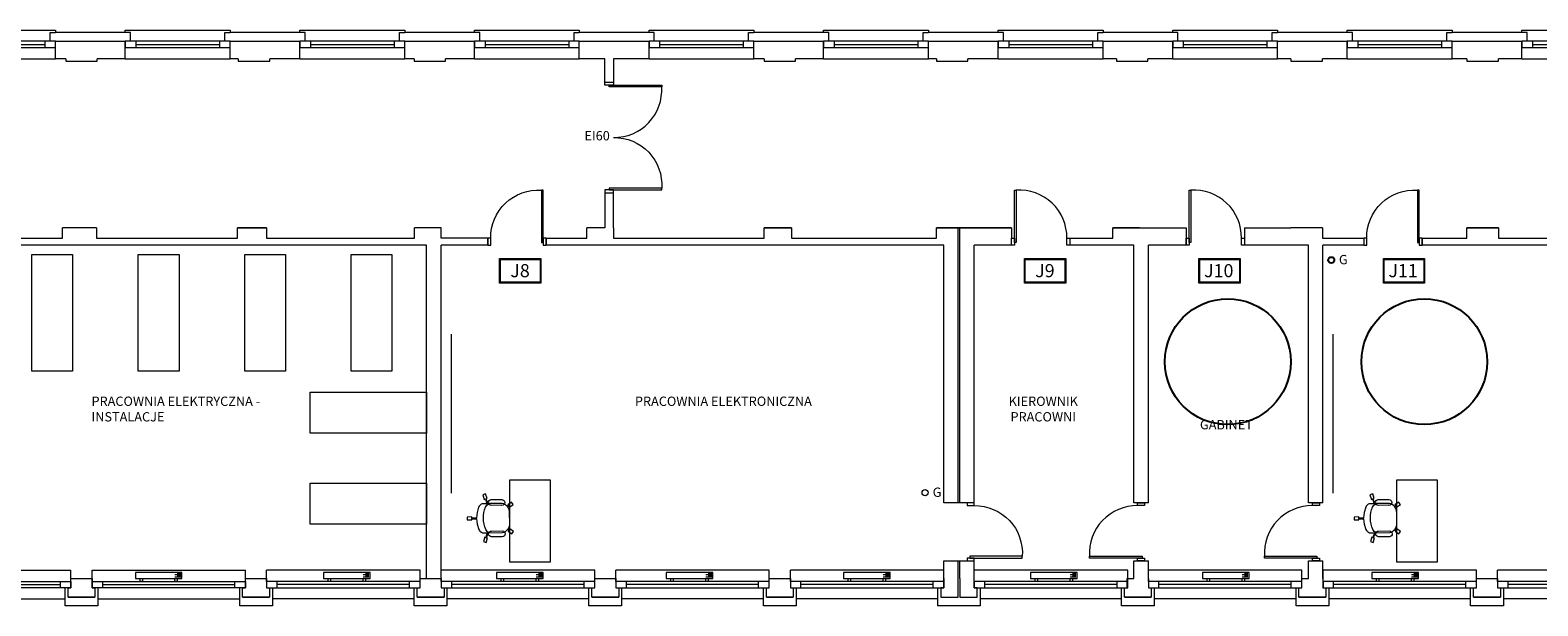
# Model space of a CAD drawing. Header units: millimetres. Extents: x -20020 to 55682, y 3351 to 17623.
# Tile 10 of 49: x 2426 to 5014, y 8044 to 9032. Entities that reach past the tile are written whole.
import ezdxf

# ---------------------------------------------------------------- set-up
doc = ezdxf.new("R2010")
doc.units = ezdxf.units.MM
doc.layers.get('0').update_dxf_attribs({"color": 252, "lineweight": 9})
for name, color, linetype, lineweight in [('0- stolarka', 252, 'Continuous', 9), ('0- widokowe', 252, 'Continuous', 9), ('000 STOLARKA', 252, 'Continuous', 9), ('000- DODATKI', 252, 'Continuous', 9), ('000- ŚCIANY', 252, 'Continuous', 9), ('000-NUMERY SALI', 252, 'Continuous', 9), ('Grzejniki CO na rzucie', 252, 'Continuous', 9), ('PIK_09_MEBLE', 252, 'Continuous', 9)]:
    doc.layers.add(name, color=color, linetype=linetype, lineweight=lineweight)
doc.styles.get("Standard").update_dxf_attribs({"font": 'romans.shx', "width": 0.7})

# ---------------------------------------------------------------- blocks, each defined once
blk = doc.blocks.new('d90')
at = {"layer": '0- stolarka'}
for points in [[(-270.5, 3071.8), (-270.5, 3161.8), (-267.5, 3161.8), (-267.5, 3071.8), (-270.5, 3071.8)], [(-275.5, 3079.3), (-270.5, 3079.3), (-270.5, 3067.3), (-275.5, 3067.3), (-275.5, 3079.3)], [(-180.5, 3079.3), (-175.5, 3079.3), (-175.5, 3067.3), (-180.5, 3067.3), (-180.5, 3079.3)]]:
    blk.add_lwpolyline(points, dxfattribs=at)
blk.add_lwpolyline([(-180.5, 3079.3, 0.437586), (-267.5, 3161.8, 1.233982)], format="xyb", dxfattribs=at)
blk = doc.blocks.new('drzwi 2x90')
at = {"layer": '0- stolarka'}
for points in [[(5795.1, 5333.8), (5795.1, 5328.8), (5810.1, 5328.8), (5810.1, 5333.8), (5795.1, 5333.8)], [(5802.6, 5328.8), (5712.6, 5328.8), (5712.6, 5325.8), (5802.6, 5325.8), (5802.6, 5328.8)], [(5802.6, 5148.8), (5712.6, 5148.8), (5712.6, 5151.8), (5802.6, 5151.8), (5802.6, 5148.8)], [(5795.1, 5143.8), (5795.1, 5148.8), (5810.1, 5148.8), (5810.1, 5143.8), (5795.1, 5143.8)]]:
    blk.add_lwpolyline(points, dxfattribs=at)
for points in [[(5795.1, 5238.8, -0.437586), (5712.6, 5325.8, -1.233982)], [(5795.1, 5238.8, 0.437586), (5712.6, 5151.8, 1.233982)]]:
    blk.add_lwpolyline(points, format="xyb", dxfattribs=at)
blk = doc.blocks.new('OKNO 01')
at = {"layer": '0- stolarka'}
for points in [[(-526.8, 5012.8), (-706.8, 5012.8), (-706.8, 5001.8), (-526.8, 5001.8), (-526.8, 5012.8)], [(-688.6, 5012.8), (-688.6, 5001.8)], [(-688.6, 5007.3), (-545, 5007.3)], [(-545, 5012.8), (-545, 5001.8)]]:
    blk.add_lwpolyline(points, dxfattribs=at)
at = {"layer": '0- widokowe'}
for points in [[(-706.8, 5027.8), (-706.8, 5031.8), (-526.8, 5031.8), (-526.8, 5027.8)], [(-697.8, 5012.8), (-697.8, 5027.8), (-706.8, 5027.8)], [(-535.9, 5012.8), (-535.9, 5027.8), (-526.8, 5027.8)], [(-706.8, 4982.8), (-526.8, 4982.8)]]:
    blk.add_lwpolyline(points, dxfattribs=at)
blk = doc.blocks.new('OKNO 02')
at = {"layer": '0- stolarka'}
for points in [[(-795.8, 4074.8), (-532.4, 4074.8), (-532.4, 4085.8), (-795.8, 4085.8), (-795.8, 4074.8)], [(-777.7, 4074.8), (-777.7, 4085.8)], [(-550.6, 4080.3), (-777.7, 4080.3)], [(-550.6, 4074.8), (-550.6, 4085.8)]]:
    blk.add_lwpolyline(points, dxfattribs=at)
at = {"layer": '0- widokowe'}
for points in [[(-532.4, 4104.8), (-795.8, 4104.8)], [(-795.8, 4085.8), (-795.8, 4104.8)], [(-532.4, 4085.8), (-532.4, 4104.8)], [(-542.4, 4055.8), (-542.4, 4055.8), (-785.8, 4055.8), (-785.8, 4055.8)]]:
    blk.add_lwpolyline(points, dxfattribs=at)
blk = doc.blocks.new('INNY_P_ALH_LEFT_P_90_80_80_30_10')
for p, q in [((-380, -70), (-280, -70)), ((-380, -90), (-320, -90)), ((-380, -110), (-280, -110)), ((-380, -130), (-320, -130))]:
    blk.add_line(p, q)
for points in [[(-320, -50), (-320, 0), (-280, 0), (-280, -50)], [(280, -50), (280, 0), (320, 0), (320, -50)], [(-400, -150), (400, -150), (400, -50), (-400, -50), (-400, -150)]]:
    blk.add_lwpolyline(points)
blk = doc.blocks.new('Z$W@#14095')
at = {"layer": 'PIK_09_MEBLE', "linetype": 'Continuous'}
for p, q in [((20.7, 60.7), (24.8, 63.6)), ((25.3, 54.2), (20.7, 60.7)), ((24.8, 63.6), (29.4, 57.1)), ((26.9, 55.4), (25.3, 54.2)), ((26.9, 55.4), (27.8, 56.1)), ((31.8, 48.4), (26.9, 55.4)), ((29.4, 57.1), (27.9, 56.1)), ((27.9, 56.1), (33.2, 48.9)), ((34.4, 49.3), (56.9, 56.5)), ((54.1, 63), (36.6, 57.4)), ((39.7, 47.9), (57.2, 53.5)), ((54.1, 63), (54.1, 63)), ((56.9, 56.5), (59.4, 56.5)), ((59.4, 56.5), (62, 56.1)), ((62, 56.1), (64.4, 55.3)), ((64.4, 55.3), (66.7, 54.1)), ((66.6, 57.1), (71.3, 63.5)), ((68.1, 56), (66.6, 57.1)), ((66.7, 54.1), (68.1, 56)), ((69.1, 55.2), (67.8, 53.4)), ((67.8, 53.4), (69.7, 51.8)), ((68, 56), (69, 55.3)), ((70.6, 54.1), (69.1, 55.2)), ((69.7, 51.8), (71.3, 49.8)), ((75.3, 60.6), (70.6, 54.1)), ((71.3, 63.5), (75.3, 60.6)), ((19.9, 38.6), (20.2, 40.2)), ((19.9, 29.1), (19.9, 38.6)), ((22, 19.8), (19.9, 29.1)), ((20.2, 40.2), (20.8, 41.8)), ((20.8, 41.8), (21.6, 43.2)), ((21.6, 43.2), (22.6, 44.5)), ((22.6, 44.5), (23.8, 45.7)), ((23.8, 45.7), (31.8, 48.4)), ((31.8, 48.5), (33.2, 49)), ((33.2, 48.9), (34.4, 49.3)), ((39.7, 47.9), (39.7, 47.9)), ((71.3, 49.8), (72.6, 47.7)), ((72.6, 47.7), (73.6, 45.4)), ((73.6, 45.4), (79.2, 27.8)), ((79.2, 27.8), (79.8, 25.3)), ((6.1, 16.6), (13.8, 19.1)), ((7.7, 11.9), (6.1, 16.6)), ((15.3, 14.3), (7.7, 11.9)), ((13.8, 19.1), (14.3, 17.3)), ((14.3, 17.3), (22, 19.8)), ((14.7, 16.1), (14.3, 17.3)), ((22.4, 18.5), (14.7, 16.1)), ((14.7, 16.1), (15.3, 14.3)), ((22, 19.8), (22.4, 18.5)), ((26.2, 9.7), (22.4, 18.5)), ((31.7, 2), (26.2, 9.7)), ((32.9, 0.8), (31.7, 2)), ((34.3, -0.1), (32.9, 0.8)), ((47.1, 1), (39, -1.5)), ((47.1, 1), (48.5, 1.5)), ((47.2, -7.6), (47.1, 1)), ((48.5, 1.4), (48.4, -7.6)), ((49.7, 1.7), (48.5, 1.4)), ((72.2, 9), (49.7, 1.7)), ((70.6, 11.7), (53.1, 6.1)), ((56.2, -3.4), (73.7, 2.2)), ((70.6, 11.7), (70.6, 11.7)), ((74.3, 10.5), (72.2, 9)), ((76.1, 12.3), (74.3, 10.5)), ((77.6, 14.4), (76.1, 12.3)), ((78.8, 16.7), (77.6, 14.4)), ((81, 16), (78.8, 16.7)), ((79.8, 20.3), (79.2, 17.8)), ((79.2, 17.8), (81.4, 17.1)), ((79.8, 25.3), (80, 22.8)), ((80, 22.8), (79.8, 20.3)), ((80.4, 14.2), (81, 16)), ((88, 11.7), (80.4, 14.2)), ((80.8, 15.7), (81.3, 17.2)), ((81.4, 17.1), (81.9, 18.9)), ((81.9, 18.9), (89.6, 16.4)), ((89.6, 16.4), (88, 11.7)), ((35.8, -0.8), (34.3, -0.1)), ((37.4, -1.3), (35.8, -0.8)), ((39, -1.5), (37.4, -1.3)), ((45.3, -15.6), (45.2, -7.6)), ((45.2, -7.6), (47.2, -7.6)), ((50.3, -15.6), (45.3, -15.6)), ((47.1, -7.5), (48.3, -7.5)), ((48.4, -7.6), (50.2, -7.6)), ((50.2, -7.6), (50.3, -15.6)), ((56.2, -3.4), (56.2, -3.4))]:
    blk.add_line(p, q, dxfattribs=at)
for centre, radius, start, end in [((38.1, 52.6), 5, 107.8491, 287.8491), ((55.6, 58.3), 5, 287.8491, 107.8491), ((58.1, 40.5), 16.2, 53.6526, 58.1201), ((74.9, 37.7), 44, 173.9437, 199.7938), ((41.4, 41.3), 10.3, 130.9193, 174.1814), ((75.8, 34.9), 44, 195.9043, 221.7545), ((50.7, 12.5), 10.3, 221.5167, 264.7788), ((54.6, 1.3), 5, 107.8491, 287.8491), ((72.1, 7), 5, 287.8491, 107.8491), ((63.8, 22.9), 16.2, 337.578, 342.0456)]:
    blk.add_arc(centre, radius, start, end, dxfattribs=at)

msp = doc.modelspace()

# ---------------------------------------------------------------- linework, layer by layer
at = {"layer": '0- stolarka'}
for points in [[(2429.05, 8446.75), (2429.05, 8646.75), (2499.05, 8646.75), (2499.05, 8446.75)], [(2611.77, 8446.75), (2611.77, 8646.75), (2681.77, 8646.75), (2681.77, 8446.75)], [(2794.49, 8446.75), (2794.49, 8646.75), (2864.49, 8646.75), (2864.49, 8446.75)], [(2977.21, 8446.75), (2977.21, 8646.75), (3047.21, 8646.75), (3047.21, 8446.75)], [(3106.77, 8340.25), (2906.77, 8340.25), (2906.77, 8410.25), (3106.77, 8410.25)], [(3106.77, 8184.13), (2906.77, 8184.13), (2906.77, 8254.13), (3106.77, 8254.13)]]:
    msp.add_lwpolyline(points, close=True, dxfattribs=at)
at = {"layer": '0- widokowe'}
for points in [[(2460.75, 9012.81), (2460.75, 9027.81), (2469.83, 9027.81)], [(2598.5, 9012.81), (2598.5, 9027.81), (2469.83, 9027.81)], [(2760.41, 9012.81), (2760.41, 9027.81), (2769.49, 9027.81)], [(2898.16, 9012.81), (2898.16, 9027.81), (2769.49, 9027.81)], [(3060.07, 9012.81), (3060.07, 9027.81), (3069.16, 9027.81)], [(3197.82, 9012.81), (3197.82, 9027.81), (3069.16, 9027.81)], [(3359.73, 9012.81), (3359.73, 9027.81), (3368.82, 9027.81)], [(3497.49, 9012.81), (3497.49, 9027.81), (3368.82, 9027.81)], [(3659.4, 9012.81), (3659.4, 9027.81), (3668.48, 9027.81)], [(3797.15, 9012.81), (3797.15, 9027.81), (3668.48, 9027.81)], [(3959.06, 9012.81), (3959.06, 9027.81), (3968.14, 9027.81)], [(3959.06, 9012.81), (3959.06, 9027.81), (3968.14, 9027.81)], [(4096.81, 9012.81), (4096.81, 9027.81), (3968.14, 9027.81)], [(4258.72, 9012.81), (4258.72, 9027.81), (4267.81, 9027.81)], [(4258.72, 9012.81), (4258.72, 9027.81), (4267.81, 9027.81)], [(4396.47, 9012.81), (4396.47, 9027.81), (4267.81, 9027.81)], [(4558.38, 9012.81), (4558.38, 9027.81), (4567.47, 9027.81)], [(4558.38, 9012.81), (4558.38, 9027.81), (4567.47, 9027.81)], [(4696.14, 9012.81), (4696.14, 9027.81), (4567.47, 9027.81)], [(4858.05, 9012.81), (4858.05, 9027.81), (4867.13, 9027.81)], [(4995.8, 9012.81), (4995.8, 9027.81), (4867.13, 9027.81)], [(2542.23, 8074.81), (2542.23, 8043.81), (2486.23, 8043.81), (2486.23, 8074.81)], [(2841.89, 8074.81), (2841.89, 8043.81), (2785.89, 8043.81), (2785.89, 8074.81)], [(3141.56, 8074.81), (3141.56, 8043.81), (3085.56, 8043.81), (3085.56, 8074.81)], [(3441.22, 8074.81), (3441.22, 8043.81), (3385.22, 8043.81), (3385.22, 8074.81)], [(3740.88, 8074.81), (3740.88, 8043.81), (3684.88, 8043.81), (3684.88, 8074.81)], [(4056.76, 8074.81), (4056.76, 8043.81), (3984.54, 8043.81), (3984.54, 8074.81)], [(4355.53, 8074.81), (4355.53, 8043.81), (4299.53, 8043.81), (4299.53, 8074.81)], [(4655.19, 8074.81), (4655.19, 8043.81), (4599.19, 8043.81), (4599.19, 8074.81)], [(4955.07, 8074.81), (4955.07, 8043.81), (4898.85, 8043.81), (4898.85, 8074.81)]]:
    msp.add_lwpolyline(points, dxfattribs=at)
at = {"layer": '000- DODATKI'}
for points in [[(3148.88, 8510.1), (3148.88, 8237.25)], [(4662.35, 8510.1), (4662.35, 8237.25)]]:
    msp.add_lwpolyline(points, dxfattribs=at)
msp.add_circle((3962.28, 8238.02), 5.18, dxfattribs=at)
at = {"layer": '000- ŚCIANY'}
for points in [[(2469.83, 8982.81), (2469.83, 9012.81)], [(2469.83, 9012.81), (2589.49, 9012.81)], [(2589.49, 8982.81), (2589.49, 9012.81)], [(2769.49, 8982.81), (2769.49, 9012.81)], [(2769.49, 9012.81), (2889.16, 9012.81)], [(2889.16, 8982.81), (2889.16, 9012.81)], [(3069.16, 9012.81), (3188.82, 9012.81)], [(3069.16, 8982.81), (3069.16, 9012.81)], [(3188.82, 8982.81), (3188.82, 9012.81)], [(3368.82, 8982.81), (3368.82, 9012.81)], [(3368.82, 9012.81), (3488.48, 9012.81)], [(3488.48, 8982.81), (3488.48, 9012.81)], [(3668.48, 8982.81), (3668.48, 9012.81)], [(3668.48, 9012.81), (3788.14, 9012.81)], [(3788.14, 8982.81), (3788.14, 9012.81)], [(3968.14, 8982.81), (3968.14, 9012.81)], [(3968.14, 9012.81), (4087.81, 9012.81)], [(3968.14, 8982.81), (3968.14, 9012.81)], [(4087.81, 8982.81), (4087.81, 9012.81)], [(4267.81, 8982.81), (4267.81, 9012.81)], [(4267.81, 9012.81), (4387.47, 9012.81)], [(4267.81, 8982.81), (4267.81, 9012.81)], [(4387.47, 8982.81), (4387.47, 9012.81)], [(4567.47, 8982.81), (4567.47, 9012.81)], [(4567.47, 9012.81), (4687.13, 9012.81)], [(4687.13, 8982.81), (4687.13, 9012.81)], [(4867.13, 8982.81), (4867.13, 9012.81)], [(4867.13, 9012.81), (4986.79, 9012.81)], [(4986.79, 8982.81), (4986.79, 9012.81)], [(2487.36, 8982.81), (2469.83, 8982.81)], [(2487.36, 8982.81), (2487.36, 8978.31), (2541.36, 8978.31), (2541.36, 8982.81)], [(2589.49, 8982.81), (2541.36, 8982.81)], [(2783.48, 8982.81), (2769.49, 8982.81)], [(2783.48, 8982.81), (2783.48, 8978.31), (2837.48, 8978.31), (2837.48, 8982.81)], [(2889.16, 8982.81), (2837.48, 8982.81)], [(3085.32, 8982.81), (3069.16, 8982.81)], [(3085.32, 8982.81), (3085.32, 8978.31), (3139.32, 8978.31), (3139.32, 8982.81)], [(3188.82, 8982.81), (3139.32, 8982.81)], [(3412.68, 8982.81), (3368.82, 8982.81)], [(3412.68, 8942.81), (3412.68, 8982.81)], [(3488.48, 8982.81), (3427.68, 8982.81)], [(3427.68, 8982.81), (3427.68, 8942.81)], [(3685.86, 8982.81), (3668.48, 8982.81)], [(3685.86, 8982.81), (3685.86, 8978.31), (3739.86, 8978.31), (3739.86, 8982.81)], [(3788.14, 8982.81), (3739.86, 8982.81)], [(3981.86, 8982.81), (3968.14, 8982.81)], [(3981.86, 8982.81), (3981.86, 8978.31), (4035.86, 8978.31), (4035.86, 8982.81)], [(4087.81, 8982.81), (4035.86, 8982.81)], [(4290.76, 8982.81), (4267.81, 8982.81)], [(4290.76, 8982.81), (4290.76, 8978.31), (4344.76, 8978.31), (4344.76, 8982.81)], [(4387.47, 8982.81), (4344.76, 8982.81)], [(4590.42, 8982.81), (4567.47, 8982.81)], [(4590.42, 8982.81), (4590.42, 8978.31), (4644.42, 8978.31), (4644.42, 8982.81)], [(4687.13, 8982.81), (4644.42, 8982.81)], [(4892.42, 8982.81), (4867.13, 8982.81)], [(4892.42, 8982.81), (4892.42, 8978.31), (4946.42, 8978.31), (4946.42, 8982.81)], [(4986.79, 8982.81), (4946.42, 8982.81)], [(3412.68, 8942.63), (3427.68, 8942.81)], [(3412.68, 8752.63), (3412.68, 8692.81)], [(3412.68, 8752.63), (3427.68, 8752.63)], [(3427.68, 8692.81), (3427.68, 8752.63)], [(2405.91, 8674.81), (2481.86, 8674.81), (2481.86, 8692.81)], [(2539.86, 8692.81), (2481.86, 8692.81)], [(2539.86, 8692.81), (2539.86, 8674.81), (2781.86, 8674.81), (2781.86, 8692.81), (2832.11, 8692.81), (2832.11, 8674.81), (3085.86, 8674.81), (3085.86, 8692.81)], [(2832.11, 8692.81), (2781.86, 8692.81)], [(3131.77, 8692.81), (3085.86, 8692.81)], [(3211.77, 8662.81), (3211.77, 8674.81), (3131.77, 8674.81), (3131.77, 8692.81)], [(3311.77, 8674.81), (3381.77, 8674.81), (3381.77, 8692.81)], [(3311.77, 8674.81), (3311.77, 8662.81)], [(3412.68, 8692.81), (3381.77, 8692.81)], [(3427.68, 8692.81), (3427.68, 8674.81), (3685.86, 8674.81), (3685.86, 8692.81), (3732.86, 8692.81), (3732.86, 8674.81), (3981.86, 8674.81), (3981.86, 8692.81), (4110.76, 8692.81), (4110.76, 8674.81), (4110.76, 8674.81)], [(3732.86, 8692.81), (3685.86, 8692.81)], [(4110.76, 8692.81), (3981.86, 8692.81)], [(4019.15, 8220.81), (4019.15, 8692.81)], [(4022.15, 8220.81), (4022.15, 8692.81)], [(4110.76, 8662.81), (4110.76, 8674.81)], [(4210.76, 8674.81), (4284.86, 8674.81), (4284.86, 8692.81), (4330.42, 8692.81)], [(4210.76, 8674.81), (4210.76, 8662.81)], [(4330.42, 8692.81), (4284.86, 8692.81)], [(4330.42, 8692.81), (4410.42, 8692.81), (4410.42, 8662.81)], [(4510.42, 8692.81), (4510.42, 8662.81)], [(4510.42, 8692.81), (4590.42, 8692.81), (4590.42, 8692.81)], [(4644.42, 8692.81), (4590.42, 8692.81)], [(4644.42, 8692.81), (4644.42, 8674.81), (4644.42, 8674.81), (4715.41, 8674.81), (4715.41, 8662.81)], [(4815.41, 8674.81), (4815.41, 8662.81)], [(4815.41, 8674.81), (4892.42, 8674.81)], [(4946.42, 8692.81), (4892.42, 8692.81)], [(4892.42, 8674.81), (4892.42, 8692.81), (4946.42, 8692.81), (4946.42, 8674.81)], [(4946.42, 8674.81), (5190.73, 8674.81)], [(2912.11, 8662.81), (2405.91, 8662.81)], [(3106.77, 8662.81), (2912.11, 8662.81)], [(3106.77, 8090.81), (3106.77, 8662.81)], [(3211.77, 8662.81), (3131.77, 8662.81)], [(3131.77, 8090.81), (3131.77, 8662.81)], [(3994.54, 8662.81), (3311.77, 8662.81)], [(3994.54, 8220.81), (3994.54, 8662.81)], [(4110.76, 8662.81), (4046.76, 8662.81)], [(4046.76, 8220.81), (4046.76, 8662.81)], [(4320.74, 8662.81), (4210.76, 8662.81)], [(4320.74, 8220.81), (4320.74, 8662.81)], [(4410.42, 8662.81), (4345.74, 8662.81)], [(4345.74, 8220.81), (4345.74, 8662.81)], [(4620.41, 8662.81), (4510.42, 8662.81)], [(4620.41, 8220.81), (4620.41, 8662.81)], [(4715.41, 8662.81), (4645.41, 8662.81)], [(4645.41, 8220.81), (4645.41, 8662.81)], [(5619.4, 8662.81), (4815.41, 8662.81)], [(4904.42, 8662.81), (4892.42, 8662.81)], [(4046.76, 8220.81), (3994.54, 8220.81)], [(4345.74, 8220.81), (4320.74, 8220.81)], [(4645.41, 8220.81), (4620.41, 8220.81)], [(3994.54, 8090.81), (3994.54, 8120.81)], [(3994.54, 8090.81), (3994.54, 8120.81), (4046.76, 8120.81)], [(4019.15, 8090.81), (4019.15, 8120.81)], [(4022.15, 8090.81), (4022.15, 8120.81)], [(4046.76, 8090.81), (4046.76, 8120.81)], [(4320.74, 8090.81), (4320.74, 8120.81)], [(4320.74, 8120.81), (4345.74, 8120.81)], [(4345.74, 8090.81), (4345.74, 8120.81)], [(4620.41, 8090.81), (4620.41, 8120.81)], [(4620.41, 8120.81), (4645.41, 8120.81)], [(4645.41, 8090.81), (4645.41, 8120.81)], [(2496.23, 8090.81), (2532.44, 8090.81), (2532.44, 8074.81), (2537.44, 8074.81), (2537.44, 8058.81), (2491.23, 8058.81), (2491.23, 8074.81), (2496.23, 8074.81), (2496.23, 8090.81)], [(2795.89, 8090.81), (2832.11, 8090.81), (2832.11, 8074.81), (2837.11, 8074.81), (2837.11, 8058.81), (2790.89, 8058.81), (2790.89, 8074.81), (2795.89, 8074.81), (2795.89, 8090.81)], [(3095.56, 8090.81), (3131.77, 8090.81), (3131.77, 8074.81), (3136.77, 8074.81), (3136.77, 8058.81), (3090.56, 8058.81), (3090.56, 8074.81), (3095.56, 8074.81), (3095.56, 8090.81)], [(3395.22, 8090.81), (3431.43, 8090.81), (3431.43, 8074.81), (3436.43, 8074.81), (3436.43, 8058.81), (3390.22, 8058.81), (3390.22, 8074.81), (3395.22, 8074.81), (3395.22, 8090.81)], [(3694.88, 8090.81), (3731.1, 8090.81), (3731.1, 8074.81), (3736.1, 8074.81), (3736.1, 8058.81), (3689.88, 8058.81), (3689.88, 8074.81), (3694.88, 8074.81), (3694.88, 8090.81)], [(3994.54, 8090.81), (3994.54, 8090.81), (3994.54, 8074.81), (3989.54, 8074.81), (3989.54, 8058.81), (4019.15, 8058.81), (4019.15, 8058.81), (4019.15, 8090.81)], [(4022.15, 8090.81), (4022.15, 8058.81), (4038.89, 8058.81), (4051.76, 8058.81), (4051.76, 8074.81), (4046.76, 8074.81), (4046.76, 8090.81)], [(4345.74, 8090.81), (4345.74, 8074.81), (4350.74, 8074.81), (4350.74, 8058.81), (4304.53, 8058.81), (4304.53, 8074.81), (4309.53, 8074.81), (4309.53, 8090.81)], [(4309.53, 8090.81), (4320.74, 8090.81)], [(4645.41, 8090.81), (4645.41, 8074.81), (4650.41, 8074.81), (4650.41, 8058.81), (4604.19, 8058.81), (4604.19, 8074.81), (4609.19, 8074.81), (4609.19, 8090.81)], [(4609.19, 8090.81), (4620.41, 8090.81)], [(4908.85, 8090.81), (4945.07, 8090.81), (4945.07, 8074.81), (4950.07, 8074.81), (4950.07, 8058.81), (4903.85, 8058.81), (4903.85, 8074.81), (4908.85, 8074.81), (4908.85, 8090.81)], [(4908.85, 8090.81), (4945.07, 8090.81)], [(2491.23, 8058.81), (2537.44, 8058.81)], [(2790.89, 8058.81), (2837.11, 8058.81)], [(3090.56, 8058.81), (3136.77, 8058.81)], [(3390.22, 8058.81), (3436.43, 8058.81)], [(3689.88, 8058.81), (3736.1, 8058.81)], [(4304.53, 8058.81), (4350.74, 8058.81)], [(4604.19, 8058.81), (4650.41, 8058.81)], [(4903.85, 8058.81), (4950.07, 8058.81)]]:
    msp.add_lwpolyline(points, dxfattribs=at)
at = {"layer": '000-NUMERY SALI'}
for points in [[(3231.96, 8639.76), (3302.86, 8639.76), (3302.86, 8597.56), (3231.96, 8597.56)], [(3233.46, 8638.26), (3301.36, 8638.26), (3301.36, 8599.06), (3233.46, 8599.06)], [(4132.92, 8639.76), (4203.82, 8639.76), (4203.82, 8597.56), (4132.92, 8597.56)], [(4134.42, 8638.26), (4202.32, 8638.26), (4202.32, 8599.06), (4134.42, 8599.06)], [(4432.52, 8639.76), (4503.41, 8639.76), (4503.41, 8597.56), (4432.52, 8597.56)], [(4434.01, 8638.26), (4501.91, 8638.26), (4501.91, 8599.06), (4434.01, 8599.06)], [(4749.02, 8639.76), (4819.91, 8639.76), (4819.91, 8597.56), (4749.02, 8597.56)], [(4750.52, 8638.26), (4818.42, 8638.26), (4818.42, 8599.06), (4750.52, 8599.06)]]:
    msp.add_lwpolyline(points, close=True, dxfattribs=at)
at = {"layer": 'Defpoints'}
msp.add_circle((4659.59, 8637.23), 5.18, dxfattribs=at)
at = {"layer": 'Defpoints', "color": 6}
for centre in [(4481.96, 8462.81), (4819.32, 8462.81)]:
    msp.add_circle(centre, 107.97, dxfattribs=at)
at = {"layer": 'PIK_09_MEBLE'}
for points in [[(3319.14, 8119.55), (3319.14, 8259.55), (3249.14, 8259.55), (3249.14, 8119.55), (3319.14, 8119.55)], [(4841.86, 8119.55), (4841.86, 8259.55), (4771.86, 8259.55), (4771.86, 8119.55), (4841.86, 8119.55)]]:
    msp.add_lwpolyline(points, dxfattribs=at)

# ---------------------------------------------------------------- block references
at = {"layer": '000 STOLARKA'}
for name, p in [('OKNO 01', (2996.63, 4000)), ('OKNO 01', (3296.29, 4000)), ('OKNO 01', (3595.95, 4000)), ('OKNO 01', (3895.61, 4000)), ('OKNO 01', (4195.28, 4000)), ('OKNO 01', (4494.94, 4000)), ('OKNO 01', (4794.6, 4000)), ('OKNO 01', (5094.26, 4000)), ('OKNO 01', (5393.93, 4000)), ('OKNO 01', (5693.59, 4000)), ('d90', (4386.28, 5595.48)), ('d90', (4685.94, 5595.48)), ('OKNO 02', (3627.94, 4000)), ('OKNO 02', (3927.61, 4000)), ('OKNO 02', (4227.27, 4000)), ('OKNO 02', (4526.93, 4000)), ('OKNO 02', (4842.59, 4000)), ('OKNO 02', (5141.58, 4000)), ('OKNO 02', (5441.24, 4000)), ('OKNO 02', (5740.91, 4000))]:
    msp.add_blockref(name, p, dxfattribs=at)
at = {"layer": '000 STOLARKA', "xscale": -1}
for name, p in [('drzwi 2x90', (9222.8, 3608.83)), ('d90', (3036.25, 5595.48)), ('d90', (4539.89, 5595.48)), ('OKNO 02', (1700.39, 4000)), ('OKNO 02', (2000.05, 4000))]:
    msp.add_blockref(name, p, dxfattribs=at)
at = {"layer": '000 STOLARKA', "xscale": -1, "rotation": 270}
msp.add_blockref('d90', (967.42, 8396.33), dxfattribs=at)
at = {"layer": '000 STOLARKA', "rotation": 90.00000000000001}
msp.add_blockref('d90', (7406.58, 8396.33), dxfattribs=at)
at = {"layer": '000- ŚCIANY', "rotation": 90.00000000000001}
msp.add_blockref('d90', (7706.74, 8396.33), dxfattribs=at)
at = {"layer": 'Grzejniki CO na rzucie', "xscale": 0.1, "yscale": 0.1, "zscale": 0.1, "rotation": 180}
for p in [(2646.77, 8085.81), (2969.75, 8085.81), (3266.84, 8085.81), (3558.18, 8085.81), (3862.43, 8085.81), (4183.29, 8085.81), (4478.4, 8085.81), (4769.36, 8085.81)]:
    msp.add_blockref('INNY_P_ALH_LEFT_P_90_80_80_30_10', p, dxfattribs=at)
at = {"layer": 'PIK_09_MEBLE', "xscale": -1, "rotation": 198.5118444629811}
for p in [(3165.33, 8205.03), (4688.05, 8205.03)]:
    msp.add_blockref('Z$W@#14095', p, dxfattribs=at)

# ---------------------------------------------------------------- texts
at = {"layer": '000- DODATKI', "char_height": 16, "attachment_point": 1}
for s, width, insert in [('EI60', 48.5104, (3377.69, 8858.67)), ('PRACOWNIA ELEKTRYCZNA - INSTALACJE', 375.3214, (2531.5, 8402.93)), ('\\pxqc;PRACOWNIA ELEKTRONICZNA', 375.3214, (3428.48, 8402.93)), ('\\pxqc;KIEROWNIK \\PPRACOWNI', 181.9087, (4074.31, 8402.93)), ('\\pxqc;GABINET', 178.5448, (4390.32, 8362.7)), ('G', 48.5104, (3975.43, 8246.8))]:
    msp.add_mtext_dynamic_manual_height_columns(s, width=width, gutter_width=12.5, heights=[0], dxfattribs=dict(at, insert=insert))
at = {"layer": '000-NUMERY SALI', "char_height": 22.5, "attachment_point": 1}
for s, insert in [('J8', (3250.34, 8630.32)), ('J9', (4151.3, 8630.32)), ('J10', (4441.21, 8630.32)), ('J11', (4757.72, 8630.32))]:
    msp.add_mtext_dynamic_manual_height_columns(s, width=629.8244, gutter_width=12.5, heights=[0], dxfattribs=dict(at, insert=insert))
at = {"layer": 'Defpoints', "insert": (4672.74, 8646.01), "char_height": 16, "attachment_point": 1}
msp.add_mtext_dynamic_manual_height_columns('G', width=48.5104, gutter_width=12.5, heights=[0], dxfattribs=at)

doc.saveas('drawing.dxf')
